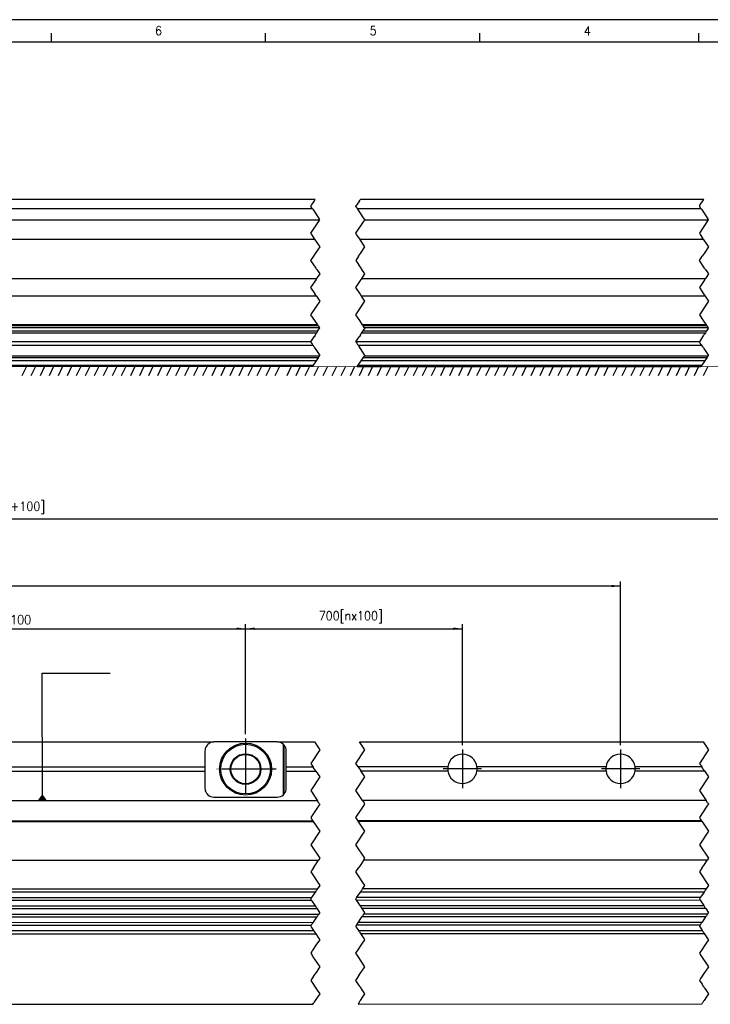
# Model space of a CAD drawing. Header units: millimetres. Extents: x -285 to 2369, y -217 to 203.
# Tile 10 of 20: x 12 to 164, y -15 to 203. Entities that reach past the tile are written whole.
import ezdxf

# ---------------------------------------------------------------- set-up
doc = ezdxf.new("R2010")
doc.units = ezdxf.units.MM
doc.linetypes.add('DOT_CENTER', pattern=[14, 12, -1, 0, -1])
doc.layers.add('1', color=7, linetype='Continuous')
doc.styles.add('CONVERTER_12', font='txt.shx', dxfattribs={"width": 0.9})
doc.dimstyles.new('ME10_DIM_12', dxfattribs={"dimtxt": 2, "dimasz": 2, "dimexe": 1, "dimexo": 1, "dimgap": 1, "dimtad": 1, "dimdsep": 46, "dimtxsty": 'CONVERTER_12', "dimsah": 1, "dimcen": 0.09, "dimclrd": 2, "dimclre": 2, "dimclrt": 2, "dimadec": 0, "dimazin": 0, "dimtfac": 1, "dimtdec": 4, "dimtix": 1, "dimtmove": 0, "dimatfit": 3, "dimfxl": 1, "dimtolj": 1, "dimtzin": 0, "dimarcsym": 0})
doc.dimstyles.new('ME10_DIM_13', dxfattribs={"dimtxt": 2, "dimasz": 2, "dimexe": 1, "dimexo": 1, "dimgap": 1, "dimtad": 1, "dimdsep": 46, "dimtxsty": 'CONVERTER_12', "dimsah": 1, "dimcen": 0.09, "dimclrd": 2, "dimclre": 2, "dimclrt": 2, "dimadec": 0, "dimazin": 0, "dimtfac": 1, "dimtdec": 4, "dimtix": 1, "dimtmove": 0, "dimatfit": 3, "dimfxl": 1, "dimtolj": 1, "dimtzin": 0, "dimarcsym": 0})
doc.dimstyles.new('ME10_DIM_14', dxfattribs={"dimtxt": 2, "dimasz": 2, "dimexe": 1, "dimexo": 1, "dimgap": 1, "dimtad": 1, "dimdec": 0, "dimdsep": 46, "dimtxsty": 'CONVERTER_12', "dimsah": 1, "dimcen": 0.09, "dimclrd": 2, "dimclre": 2, "dimclrt": 2, "dimadec": 0, "dimazin": 0, "dimtfac": 1, "dimtdec": 4, "dimtix": 1, "dimtmove": 0, "dimatfit": 3, "dimfxl": 1, "dimtolj": 1, "dimtzin": 0, "dimarcsym": 0})
doc.dimstyles.new('ME10_DIM_21', dxfattribs={"dimtxt": 2, "dimasz": 2, "dimexe": 1, "dimexo": 1, "dimgap": 1, "dimtad": 1, "dimdsep": 46, "dimtxsty": 'CONVERTER_12', "dimsah": 1, "dimcen": 0.09, "dimclrd": 2, "dimclre": 2, "dimclrt": 2, "dimadec": 0, "dimazin": 0, "dimtfac": 1, "dimtdec": 4, "dimtix": 1, "dimtmove": 0, "dimatfit": 3, "dimfxl": 1, "dimtolj": 1, "dimtzin": 0, "dimarcsym": 0})
doc.dimstyles.get("Standard").update_dxf_attribs({"dimtxt": 0.18, "dimasz": 0.18, "dimexe": 0.18, "dimexo": 0.0625, "dimgap": 0.09, "dimtad": 0, "dimtih": 1, "dimtoh": 1, "dimdec": 4, "dimzin": 0, "dimdsep": 46, "dimtxsty": 'Standard', "dimcen": 0.09, "dimadec": 0, "dimazin": 0, "dimtfac": 1, "dimtdec": 4, "dimtofl": 0, "dimtmove": 0, "dimatfit": 3, "dimfxl": 1, "dimtolj": 1, "dimtzin": 0, "dimarcsym": 0})

# ---------------------------------------------------------------- blocks, each defined once
blk = doc.blocks.new('Regla_G-1640-VS4__5', base_point=(-177.36, -20.29))
at = {"color": 7, "linetype": 'Continuous'}
for p, q in [((-31.4, 43.22), (54.6, 43.23)), ((68.6, 43.23), (54.6, 43.23)), ((68.6, 43.23), (76.85, 43.23)), ((70.12, 42.52), (69.96, 42.69)), ((69.96, 31.57), (69.96, 42.69)), ((70.12, 31.73), (70.12, 42.52)), ((86.82, 43.27), (162.87, 43.28)), ((52.6, 41.23), (52.6, 37.67)), ((70.6, 37.67), (70.6, 41.23)), ((52.6, 37.67), (-29.4, 37.66)), ((52.6, 37.67), (52.6, 36.79)), ((70.6, 36.79), (70.6, 37.67)), ((76.56, 37.67), (70.6, 37.67)), ((106.38, 37.72), (86.53, 37.71)), ((141.38, 37.72), (112.82, 37.72)), ((162.57, 37.72), (147.82, 37.72)), ((-29.4, 36.78), (52.6, 36.79)), ((52.6, 36.79), (52.6, 33.03)), ((70.6, 33.03), (70.6, 36.79)), ((70.6, 36.79), (77.15, 36.79)), ((87.12, 36.83), (106.38, 36.83)), ((112.82, 36.83), (141.38, 36.84)), ((147.82, 36.84), (163.16, 36.84)), ((54.6, 31.03), (68.6, 31.03)), ((69.96, 31.57), (70.12, 31.73)), ((77.52, 30.23), (-160.42, 30.21)), ((163.53, 30.28), (87.49, 30.27)), ((-160.42, 25.81), (76.46, 25.83)), ((-156.35, 25.63), (76.57, 25.65)), ((86.43, 25.87), (162.47, 25.88)), ((86.54, 25.69), (162.59, 25.7)), ((-162.92, 17.08), (77.74, 17.09)), ((87.77, 17.14), (163.81, 17.14)), ((77.46, 10.67), (-160.42, 10.66)), ((77, 9.99), (-160.42, 9.98)), ((-160.42, 8.83), (76.23, 8.84)), ((86.26, 8.89), (162.31, 8.89)), ((163.08, 10.04), (87.03, 10.04)), ((163.53, 10.72), (87.49, 10.72)), ((76.23, 8.16), (-160.42, 8.14)), ((-160.42, 6.99), (77, 7.01)), ((162.25, 8.21), (86.2, 8.2)), ((86.97, 7.05), (163.01, 7.06)), ((77.46, 6.33), (-160.42, 6.31)), ((-160.42, 5.16), (77.79, 5.18)), ((77.33, 4.49), (-160.42, 4.48)), ((163.41, 4.54), (87.36, 4.54)), ((163.47, 6.38), (87.43, 6.37)), ((87.82, 5.22), (163.87, 5.23)), ((-160.42, 3.33), (76.57, 3.34)), ((76.11, 2.66), (-160.42, 2.64)), ((162.19, 2.71), (86.14, 2.7)), ((86.6, 3.39), (162.65, 3.39)), ((-160.42, 1.49), (76.67, 1.51)), ((-160.42, 0.81), (77.12, 0.83)), ((86.64, 1.55), (162.68, 1.56)), ((87.09, 0.87), (163.13, 0.88)), ((-160.41, -14.79), (76.49, -14.77)), ((86.52, -14.73), (162.57, -14.72))]:
    blk.add_line(p, q, dxfattribs=at)
at = {"color": 2, "linetype": 'DOT_CENTER'}
for p, q in [((78.01, 41.5), (76.01, 38.5)), ((76.85, 43.23), (78.01, 41.5)), ((86.01, 38.5), (88.01, 41.5)), ((88.01, 41.5), (86.82, 43.27)), ((164.05, 41.5), (162.05, 38.5)), ((162.87, 43.28), (164.05, 41.5)), ((76.01, 38.5), (76.56, 37.67)), ((76.81, 37.3), (76.56, 37.67)), ((76.81, 37.3), (76.9, 37.16)), ((77.15, 36.79), (76.9, 37.16)), ((86.53, 37.71), (86.01, 38.5)), ((86.53, 37.71), (86.78, 37.34)), ((86.87, 37.2), (86.78, 37.34)), ((86.87, 37.2), (87.12, 36.83)), ((162.05, 38.5), (162.57, 37.72)), ((162.82, 37.35), (162.57, 37.72)), ((162.82, 37.35), (162.91, 37.21)), ((163.16, 36.84), (162.91, 37.21)), ((78.01, 35.5), (76.01, 32.5)), ((77.15, 36.79), (78.01, 35.5)), ((86.01, 32.5), (88.01, 35.5)), ((88.01, 35.5), (87.12, 36.83)), ((164.05, 35.5), (162.05, 32.5)), ((163.16, 36.84), (164.05, 35.5)), ((76.01, 32.5), (77.52, 30.23)), ((87.49, 30.27), (86.01, 32.5)), ((162.05, 32.5), (163.53, 30.28)), ((77.65, 28.96), (76.01, 26.5)), ((77.85, 29.73), (77.52, 30.23)), ((78.01, 29.5), (77.65, 28.96)), ((77.85, 29.73), (78.01, 29.5)), ((86.01, 26.5), (87.67, 29)), ((87.49, 30.27), (87.82, 29.77)), ((87.67, 29), (88.01, 29.5)), ((88.01, 29.5), (87.82, 29.77)), ((163.72, 29.01), (162.05, 26.5)), ((163.87, 29.78), (163.53, 30.28)), ((164.05, 29.5), (163.72, 29.01)), ((163.87, 29.78), (164.05, 29.5)), ((76.01, 26.5), (76.32, 26.03)), ((86.29, 26.07), (86.01, 26.5)), ((162.05, 26.5), (162.33, 26.08)), ((76.46, 25.83), (76.32, 26.03)), ((76.46, 25.83), (76.5, 25.76)), ((76.57, 25.65), (76.5, 25.76)), ((76.57, 25.65), (78.01, 23.5)), ((86.43, 25.87), (86.29, 26.07)), ((86.47, 25.8), (86.43, 25.87)), ((86.47, 25.8), (86.54, 25.69)), ((88.01, 23.5), (86.54, 25.69)), ((162.33, 26.08), (162.47, 25.88)), ((162.47, 25.88), (162.51, 25.81)), ((162.59, 25.7), (162.51, 25.81)), ((162.59, 25.7), (164.05, 23.5)), ((78.01, 23.5), (76.01, 20.5)), ((86.01, 20.5), (88.01, 23.5)), ((164.05, 23.5), (162.05, 20.5)), ((76.01, 20.5), (78.01, 17.5)), ((88.01, 17.5), (86.01, 20.5)), ((162.05, 20.5), (164.05, 17.5)), ((78.01, 17.5), (77.74, 17.09)), ((87.77, 17.14), (88.01, 17.5)), ((164.05, 17.5), (163.81, 17.14)), ((76.61, 15.41), (76.01, 14.5)), ((76.61, 15.41), (76.92, 15.87)), ((76.92, 15.87), (77.74, 17.09)), ((86.01, 14.5), (86.64, 15.45)), ((86.95, 15.92), (86.64, 15.45)), ((87.77, 17.14), (86.95, 15.92)), ((162.69, 15.46), (162.05, 14.5)), ((162.69, 15.46), (163, 15.92)), ((163, 15.92), (163.81, 17.14)), ((76.01, 14.5), (78.01, 11.5)), ((88.01, 11.5), (86.01, 14.5)), ((162.05, 14.5), (164.05, 11.5)), ((78.01, 11.5), (77.46, 10.67)), ((87.49, 10.72), (88.01, 11.5)), ((164.05, 11.5), (163.53, 10.72)), ((76.23, 8.84), (76.05, 8.57)), ((77, 9.99), (76.23, 8.84)), ((77.18, 10.26), (77, 9.99)), ((77.28, 10.4), (77.18, 10.26)), ((77.46, 10.67), (77.28, 10.4)), ((86.08, 8.62), (86.26, 8.89)), ((86.26, 8.89), (87.03, 10.04)), ((87.03, 10.04), (87.21, 10.31)), ((87.21, 10.31), (87.31, 10.45)), ((87.31, 10.45), (87.49, 10.72)), ((162.31, 8.89), (162.13, 8.62)), ((163.08, 10.04), (162.31, 8.89)), ((163.26, 10.31), (163.08, 10.04)), ((163.35, 10.45), (163.26, 10.31)), ((163.53, 10.72), (163.35, 10.45)), ((76.05, 8.57), (76.01, 8.5)), ((76.01, 8.5), (76.05, 8.43)), ((76.05, 8.43), (76.23, 8.16)), ((76.23, 8.16), (77, 7.01)), ((77, 7.01), (77.18, 6.74)), ((77.18, 6.74), (77.28, 6.6)), ((77.28, 6.6), (77.46, 6.33)), ((86.01, 8.5), (86.08, 8.62)), ((86.2, 8.2), (86.02, 8.47)), ((86.97, 7.05), (86.2, 8.2)), ((87.15, 6.78), (86.97, 7.05)), ((87.25, 6.64), (87.15, 6.78)), ((87.43, 6.37), (87.25, 6.64)), ((162.13, 8.62), (162.05, 8.5)), ((162.05, 8.5), (162.25, 8.21)), ((162.25, 8.21), (163.01, 7.06)), ((163.01, 7.06), (163.19, 6.79)), ((163.19, 6.79), (163.29, 6.65)), ((163.29, 6.65), (163.47, 6.38)), ((77.33, 4.49), (76.57, 3.34)), ((77.52, 4.76), (77.33, 4.49)), ((77.46, 6.33), (77.99, 5.52)), ((77.61, 4.9), (77.52, 4.76)), ((77.79, 5.18), (77.61, 4.9)), ((78.01, 5.5), (77.79, 5.18)), ((77.99, 5.52), (78.01, 5.5)), ((86.6, 3.39), (87.36, 4.54)), ((87.36, 4.54), (87.55, 4.81)), ((87.96, 5.57), (87.43, 6.37)), ((87.55, 4.81), (87.64, 4.95)), ((87.64, 4.95), (87.82, 5.22)), ((87.82, 5.22), (88.01, 5.5)), ((88.01, 5.5), (87.96, 5.57)), ((163.41, 4.54), (162.65, 3.39)), ((163.59, 4.81), (163.41, 4.54)), ((163.47, 6.38), (164, 5.57)), ((163.69, 4.95), (163.59, 4.81)), ((163.87, 5.23), (163.69, 4.95)), ((164.05, 5.5), (163.87, 5.23)), ((164, 5.57), (164.05, 5.5)), ((76.06, 2.58), (76.01, 2.5)), ((76.01, 2.5), (76.21, 2.19)), ((76.11, 2.66), (76.06, 2.58)), ((76.22, 2.83), (76.11, 2.66)), ((76.21, 2.19), (76.67, 1.51)), ((76.29, 2.93), (76.22, 2.83)), ((76.39, 3.07), (76.29, 2.93)), ((76.57, 3.34), (76.39, 3.07)), ((86.01, 2.5), (86.05, 2.56)), ((86.18, 2.24), (86.01, 2.5)), ((86.05, 2.56), (86.09, 2.63)), ((86.09, 2.63), (86.14, 2.7)), ((86.14, 2.7), (86.25, 2.87)), ((86.64, 1.55), (86.18, 2.24)), ((86.25, 2.87), (86.32, 2.97)), ((86.32, 2.97), (86.42, 3.12)), ((86.42, 3.12), (86.6, 3.39)), ((162.09, 2.56), (162.05, 2.5)), ((162.05, 2.5), (162.22, 2.24)), ((162.14, 2.63), (162.09, 2.56)), ((162.19, 2.71), (162.14, 2.63)), ((162.3, 2.88), (162.19, 2.71)), ((162.22, 2.24), (162.68, 1.56)), ((162.37, 2.98), (162.3, 2.88)), ((162.47, 3.12), (162.37, 2.98)), ((162.65, 3.39), (162.47, 3.12)), ((76.67, 1.51), (76.85, 1.24)), ((76.85, 1.24), (76.91, 1.14)), ((76.91, 1.14), (76.94, 1.1)), ((76.94, 1.1), (77.12, 0.83)), ((77.12, 0.83), (77.85, -0.27)), ((86.82, 1.28), (86.64, 1.55)), ((86.82, 1.28), (86.88, 1.19)), ((86.91, 1.14), (86.88, 1.19)), ((87.09, 0.87), (86.91, 1.14)), ((87.82, -0.22), (87.09, 0.87)), ((162.68, 1.56), (162.86, 1.29)), ((162.92, 1.19), (162.86, 1.29)), ((162.92, 1.19), (162.95, 1.15)), ((162.95, 1.15), (163.13, 0.88)), ((163.13, 0.88), (163.86, -0.22)), ((77.33, -1.51), (76.35, -2.99)), ((78.01, -0.5), (77.33, -1.51)), ((77.85, -0.27), (78.01, -0.5)), ((86.38, -2.94), (87.36, -1.47)), ((87.36, -1.47), (88.01, -0.5)), ((88.01, -0.5), (87.82, -0.22)), ((163.41, -1.46), (162.43, -2.94)), ((164.05, -0.5), (163.41, -1.46)), ((163.86, -0.22), (164.05, -0.5)), ((76.26, -3.12), (76.01, -3.5)), ((76.01, -3.5), (76.39, -4.07)), ((76.26, -3.12), (76.35, -2.99)), ((76.52, -4.27), (76.39, -4.07)), ((76.52, -4.27), (78.01, -6.5)), ((86.01, -3.5), (86.29, -3.07)), ((86.36, -4.03), (86.01, -3.5)), ((86.29, -3.07), (86.38, -2.94)), ((86.49, -4.23), (86.36, -4.03)), ((88.01, -6.5), (86.49, -4.23)), ((162.34, -3.07), (162.05, -3.5)), ((162.05, -3.5), (162.4, -4.02)), ((162.43, -2.94), (162.34, -3.07)), ((162.4, -4.02), (162.53, -4.22)), ((162.53, -4.22), (164.05, -6.5)), ((78.01, -6.5), (77.83, -6.77)), ((87.86, -6.73), (88.01, -6.5)), ((164.05, -6.5), (163.9, -6.72)), ((76.66, -8.53), (76.4, -8.91)), ((76.67, -8.5), (76.66, -8.53)), ((76.97, -8.05), (76.67, -8.5)), ((77.34, -7.51), (76.97, -8.05)), ((77.83, -6.77), (77.34, -7.51)), ((86.43, -8.86), (86.69, -8.48)), ((86.7, -8.45), (86.69, -8.48)), ((86.7, -8.45), (87, -8)), ((87, -8), (87.37, -7.46)), ((87.37, -7.46), (87.86, -6.73)), ((162.73, -8.48), (162.48, -8.86)), ((162.73, -8.48), (162.75, -8.45)), ((163.05, -8), (162.75, -8.45)), ((163.41, -7.46), (163.05, -8)), ((163.9, -6.72), (163.41, -7.46)), ((76.25, -9.13), (76.01, -9.5)), ((76.01, -9.5), (76.62, -10.42)), ((76.4, -8.91), (76.25, -9.13)), ((76.62, -10.42), (76.84, -10.75)), ((76.84, -10.75), (77.02, -11.01)), ((86.01, -9.5), (86.28, -9.09)), ((86.59, -10.38), (86.01, -9.5)), ((86.28, -9.09), (86.43, -8.86)), ((86.81, -10.71), (86.59, -10.38)), ((86.99, -10.97), (86.81, -10.71)), ((162.33, -9.08), (162.05, -9.5)), ((162.05, -9.5), (162.63, -10.37)), ((162.48, -8.86), (162.33, -9.08)), ((162.63, -10.37), (162.85, -10.7)), ((162.85, -10.7), (163.03, -10.96)), ((77.02, -11.01), (77.03, -11.04)), ((77.03, -11.04), (77.05, -11.07)), ((77.05, -11.07), (77.21, -11.3)), ((77.21, -11.3), (77.27, -11.39)), ((77.27, -11.39), (77.3, -11.45)), ((77.3, -11.45), (77.45, -11.66)), ((77.45, -11.66), (78.01, -12.5)), ((78.01, -12.5), (77.53, -13.22)), ((87, -10.99), (86.99, -10.97)), ((87.02, -11.02), (87, -10.99)), ((87.18, -11.25), (87.02, -11.02)), ((87.24, -11.35), (87.18, -11.25)), ((87.28, -11.4), (87.24, -11.35)), ((87.42, -11.61), (87.28, -11.4)), ((88.01, -12.5), (87.42, -11.61)), ((87.56, -13.17), (88.01, -12.5)), ((163.03, -10.96), (163.04, -10.99)), ((163.04, -10.99), (163.06, -11.02)), ((163.06, -11.02), (163.22, -11.25)), ((163.22, -11.25), (163.28, -11.34)), ((163.28, -11.34), (163.32, -11.4)), ((163.32, -11.4), (163.46, -11.61)), ((163.46, -11.61), (164.05, -12.5)), ((164.05, -12.5), (163.61, -13.17)), ((76.49, -14.77), (76.63, -14.57)), ((76.63, -14.57), (76.73, -14.42)), ((76.89, -14.17), (76.73, -14.42)), ((77.03, -13.97), (76.89, -14.17)), ((77.53, -13.22), (77.03, -13.97)), ((86.66, -14.53), (86.52, -14.73)), ((86.76, -14.37), (86.66, -14.53)), ((86.76, -14.37), (86.92, -14.13)), ((86.92, -14.13), (87.06, -13.93)), ((87.06, -13.93), (87.56, -13.17)), ((162.57, -14.72), (162.7, -14.52)), ((162.7, -14.52), (162.81, -14.37)), ((162.97, -14.12), (162.81, -14.37)), ((163.1, -13.92), (162.97, -14.12)), ((163.61, -13.17), (163.1, -13.92))]:
    blk.add_line(p, q, dxfattribs=at)
at = {"color": 7, "linetype": 'Continuous'}
for radius in [5.75, 5.5, 3.4, 3.25]:
    blk.add_circle((61.6, 37.23), radius, dxfattribs=at)
for centre, radius, start, end in [((54.6, 41.23), 2, 146.4466, 180.0039), ((54.6, 41.23), 2, 133.1086, 146.4466), ((54.6, 41.23), 2, 90.0039, 133.1086), ((68.6, 41.23), 2, 46.8992, 90.0039), ((68.6, 41.23), 2, 0.0039, 40.3188), ((109.6, 37.28), 3.25, 7.81, 172.1977), ((144.6, 37.28), 3.25, 7.81, 172.1977), ((109.6, 37.28), 3.25, 172.1977, 178.7572), ((109.6, 37.28), 3.25, 178.7572, 181.2506), ((109.6, 37.28), 3.25, 181.2506, 187.81), ((109.6, 37.28), 3.25, 1.2505, 7.81), ((109.6, 37.28), 3.25, 352.1977, 358.7572), ((109.6, 37.28), 3.25, 358.7572, 1.2505), ((144.6, 37.28), 3.25, 172.1977, 178.7572), ((144.6, 37.28), 3.25, 178.7572, 181.2506), ((144.6, 37.28), 3.25, 181.2506, 187.81), ((144.6, 37.28), 3.25, 1.2506, 7.81), ((144.6, 37.28), 3.25, 352.1977, 358.7572), ((144.6, 37.28), 3.25, 358.7572, 1.2506), ((109.6, 37.28), 3.25, 187.81, 352.1977), ((144.6, 37.28), 3.25, 187.81, 352.1977), ((54.6, 33.03), 2, 180.0039, 213.5612), ((68.6, 33.03), 2, 319.689, 0.0039), ((54.6, 33.03), 2, 213.5612, 226.8992), ((54.6, 33.03), 2, 226.8992, 270.0039), ((68.6, 33.03), 2, 270.0039, 313.1086)]:
    blk.add_arc(centre, radius, start, end, dxfattribs=at)
at = {"color": 2, "linetype": 'DOT_CENTER'}
blk.add_open_spline([(86.02, 8.47), (86.02, 8.48), (86.02, 8.49), (86.01, 8.5), (86.01, 8.5)], degree=3, dxfattribs=at)
at = {"layer": '1', "color": 2, "linetype": 'DOT_CENTER'}
for p, q in [((61.6, 43.98), (61.6, 30.48)), ((109.6, 41.53), (109.6, 33.03)), ((144.6, 41.53), (144.6, 33.03)), ((144.6, 41.53), (144.6, 33.03)), ((68.35, 37.23), (54.85, 37.23)), ((113.85, 37.28), (105.35, 37.28)), ((148.85, 37.28), (140.35, 37.28)), ((148.85, 37.28), (140.35, 37.28))]:
    blk.add_line(p, q, dxfattribs=at)
blk = doc.blocks.new('Regla_serie_G-1740-VS4__6', base_point=(-177.36, -41.79))
blk.add_blockref('Regla_G-1640-VS4__5', (-177.36, -20.29))
blk = doc.blocks.new('*D49')
at = {"layer": '1', "color": 2, "linetype": 'Continuous'}
for p, q in [((-138.4, 44.96), (-138.4, 78.72)), ((144.6, 42.53), (144.6, 78.72)), ((144.6, 77.72), (-138.4, 77.72))]:
    blk.add_line(p, q, dxfattribs=at)
at = {"layer": '1', "color": 2}
for points in [[(-136.4, 77.98), (-136.4, 77.46), (-138.4, 77.72)], [(142.6, 77.46), (142.6, 77.98), (144.6, 77.72)]]:
    blk.add_solid(points, dxfattribs=at)
at = {"layer": '1', "color": 2, "insert": (-17.13, 78.92), "char_height": 2, "attachment_point": 7, "rotation": 0.0001, "line_spacing_factor": 0.60024, "style": 'CONVERTER_12'}
blk.add_mtext('\\C2;\\C2;935\\C2;[CM/2+65]', dxfattribs=at)
blk = doc.blocks.new('*D50')
at = {"layer": '1', "color": 2, "linetype": 'Continuous'}
for p, q in [((61.6, 44.98), (61.6, 69.28)), ((61.6, 68.28), (109.6, 68.28)), ((109.6, 42.53), (109.6, 69.28))]:
    blk.add_line(p, q, dxfattribs=at)
at = {"layer": '1', "color": 2}
for points in [[(63.6, 68.54), (63.6, 68.02), (61.6, 68.28)], [(107.6, 68.02), (107.6, 68.54), (109.6, 68.28)]]:
    blk.add_solid(points, dxfattribs=at)
at = {"layer": '1', "color": 2, "insert": (77.8, 69.48), "char_height": 2, "attachment_point": 7, "rotation": 0.0001, "line_spacing_factor": 0.60024, "style": 'CONVERTER_12'}
blk.add_mtext('\\C2;\\C2;700\\C2;[nx100]', dxfattribs=at)
blk = doc.blocks.new('*D51')
at = {"layer": '1', "color": 2, "linetype": 'Continuous'}
for p, q in [((-162.92, 18.08), (-162.92, 93.48)), ((209.11, 92.48), (-162.92, 92.48)), ((209.11, 16.86), (209.11, 93.48))]:
    blk.add_line(p, q, dxfattribs=at)
at = {"layer": '1', "color": 2}
for points in [[(-160.92, 92.74), (-160.92, 92.22), (-162.92, 92.48)], [(207.11, 92.22), (207.11, 92.74), (209.11, 92.48)]]:
    blk.add_solid(points, dxfattribs=at)
at = {"layer": '1', "color": 2, "insert": (-1.2, 93.68), "char_height": 2, "attachment_point": 7, "rotation": 0.0001, "line_spacing_factor": 0.60024, "style": 'CONVERTER_12'}
blk.add_mtext('\\C2;\\C2;1840\\C2;[CM+100]', dxfattribs=at)
blk = doc.blocks.new('*D58')
at = {"layer": '1', "color": 2, "linetype": 'Continuous'}
for p, q in [((-38.4, 44.97), (-38.4, 69.28)), ((-38.4, 68.28), (61.6, 68.28)), ((61.6, 44.98), (61.6, 69.28))]:
    blk.add_line(p, q, dxfattribs=at)
at = {"layer": '1', "color": 2}
for points in [[(-36.4, 68.55), (-36.4, 68.02), (-38.4, 68.28)], [(59.6, 68.02), (59.6, 68.55), (61.6, 68.28)]]:
    blk.add_solid(points, dxfattribs=at)
at = {"layer": '1', "color": 2, "insert": (9.5, 69.28), "char_height": 2, "attachment_point": 7, "rotation": 0.0001, "line_spacing_factor": 0.60024, "style": 'CONVERTER_12'}
blk.add_mtext('100', dxfattribs=at)
blk = doc.blocks.new('Regla_G-1640-VS4__13', base_point=(-177.36, 126.24))
at = {"color": 7, "linetype": 'Continuous'}
for p, q in [((77.01, 163.24), (-75.54, 163.24)), ((-59.91, 161.24), (76.34, 161.24)), ((86.34, 161.24), (162.38, 161.24)), ((163.05, 163.24), (87.01, 163.24)), ((-59.91, 158.72), (77.99, 158.72)), ((87.99, 158.72), (164.04, 158.72)), ((-59.91, 154.44), (76.87, 154.44)), ((86.87, 154.44), (162.92, 154.44)), ((-50.17, 145.74), (77.34, 145.74)), ((87.34, 145.74), (163.39, 145.74)), ((77.29, 141.82), (-50.17, 141.82)), ((163.33, 141.82), (87.29, 141.82)), ((77.49, 135.52), (-63.92, 135.52)), ((77.63, 135.3), (-63.92, 135.3)), ((77.66, 135.26), (-63.92, 135.26)), ((163.53, 135.52), (87.49, 135.52)), ((163.68, 135.3), (87.63, 135.3)), ((163.7, 135.26), (87.66, 135.26)), ((-63.92, 134.92), (77.88, 134.92)), ((-63.92, 134.13), (77.61, 134.13)), ((-63.92, 133.74), (77.35, 133.74)), ((87.35, 133.74), (163.39, 133.74)), ((87.61, 134.13), (163.65, 134.13)), ((87.88, 134.92), (163.93, 134.92)), ((76, 131.74), (-63.92, 131.74)), ((-63.92, 130.96), (76.52, 130.96)), ((162.05, 131.74), (86.01, 131.74)), ((86.52, 130.96), (162.57, 130.96)), ((-64.74, 128.66), (77.96, 128.66)), ((87.96, 128.66), (164, 128.66)), ((77.21, 127.54), (-162.9, 127.54)), ((-162.9, 126.54), (76.54, 126.54)), ((-75.54, 128.24), (77.68, 128.25)), ((86.54, 126.54), (162.58, 126.54)), ((163.25, 127.54), (87.21, 127.54)), ((87.68, 128.25), (163.73, 128.25)), ((76.34, 126.24), (-162.9, 126.24)), ((86.34, 126.24), (162.38, 126.24))]:
    blk.add_line(p, q, dxfattribs=at)
at = {"color": 2, "linetype": 'DOT_CENTER'}
for p, q in [((76.03, 161.78), (76.01, 161.74)), ((76.01, 161.74), (76.14, 161.53)), ((76.03, 161.78), (76.15, 161.95)), ((76.16, 161.5), (76.14, 161.53)), ((76.81, 162.94), (76.15, 161.95)), ((76.21, 161.44), (76.16, 161.5)), ((76.34, 161.24), (76.21, 161.44)), ((76.34, 161.24), (76.47, 161.04)), ((76.83, 162.97), (76.81, 162.94)), ((76.87, 163.04), (76.83, 162.97)), ((77.01, 163.24), (76.87, 163.04)), ((86.01, 161.74), (86.03, 161.78)), ((86.14, 161.53), (86.01, 161.74)), ((86.15, 161.95), (86.03, 161.78)), ((86.14, 161.53), (86.16, 161.5)), ((86.81, 162.94), (86.15, 161.95)), ((86.16, 161.5), (86.21, 161.44)), ((86.21, 161.44), (86.34, 161.24)), ((86.47, 161.04), (86.34, 161.24)), ((86.81, 162.94), (86.83, 162.97)), ((86.83, 162.97), (86.87, 163.04)), ((87.01, 163.24), (86.87, 163.04)), ((162.08, 161.78), (162.05, 161.74)), ((162.05, 161.74), (162.19, 161.53)), ((162.08, 161.78), (162.19, 161.95)), ((162.19, 161.95), (162.85, 162.94)), ((162.21, 161.5), (162.19, 161.53)), ((162.25, 161.44), (162.21, 161.5)), ((162.38, 161.24), (162.25, 161.44)), ((162.38, 161.24), (162.52, 161.04)), ((162.87, 162.97), (162.85, 162.94)), ((162.92, 163.04), (162.87, 162.97)), ((162.92, 163.04), (163.05, 163.24)), ((76.47, 161.04), (77.89, 158.92)), ((87.89, 158.92), (86.47, 161.04)), ((162.52, 161.04), (163.93, 158.92)), ((77.84, 158.48), (76.01, 155.74)), ((77.87, 158.54), (77.84, 158.48)), ((77.99, 158.72), (77.87, 158.54)), ((77.99, 158.72), (77.89, 158.92)), ((86.01, 155.74), (87.84, 158.48)), ((87.84, 158.48), (87.87, 158.54)), ((87.99, 158.72), (87.87, 158.54)), ((87.89, 158.92), (87.99, 158.72)), ((163.88, 158.48), (162.05, 155.74)), ((163.92, 158.54), (163.88, 158.48)), ((163.92, 158.54), (164.04, 158.72)), ((164.04, 158.72), (163.93, 158.92)), ((76.01, 155.74), (76.19, 155.47)), ((76.19, 155.47), (76.74, 154.64)), ((76.87, 154.44), (76.74, 154.64)), ((86.19, 155.47), (86.01, 155.74)), ((86.74, 154.64), (86.19, 155.47)), ((86.74, 154.64), (86.87, 154.44)), ((162.05, 155.74), (162.23, 155.47)), ((162.23, 155.47), (162.78, 154.64)), ((162.92, 154.44), (162.78, 154.64)), ((76.87, 154.44), (77.01, 154.24)), ((77.01, 154.24), (78.01, 152.74)), ((78.01, 152.74), (77.04, 151.28)), ((87.01, 154.24), (86.87, 154.44)), ((88.01, 152.74), (87.01, 154.24)), ((87.04, 151.28), (88.01, 152.74)), ((162.92, 154.44), (163.05, 154.24)), ((163.05, 154.24), (164.05, 152.74)), ((164.05, 152.74), (163.08, 151.28)), ((76.63, 150.68), (76.01, 149.74)), ((77.04, 151.28), (76.63, 150.68)), ((86.63, 150.68), (86.01, 149.74)), ((86.63, 150.68), (87.04, 151.28)), ((162.05, 149.74), (162.68, 150.68)), ((163.08, 151.28), (162.68, 150.68)), ((76.01, 149.74), (77.15, 148.03)), ((86.01, 149.74), (87.15, 148.03)), ((163.19, 148.03), (162.05, 149.74)), ((77.15, 148.03), (77.22, 147.91)), ((77.22, 147.91), (77.25, 147.87)), ((77.25, 147.87), (77.3, 147.79)), ((77.3, 147.79), (77.35, 147.71)), ((77.47, 145.94), (77.34, 145.74)), ((77.35, 147.71), (78.01, 146.74)), ((78.01, 146.74), (77.47, 145.94)), ((87.15, 148.03), (87.22, 147.91)), ((87.25, 147.87), (87.22, 147.91)), ((87.31, 147.78), (87.25, 147.87)), ((87.35, 147.71), (87.31, 147.78)), ((87.34, 145.74), (87.47, 145.94)), ((88.01, 146.74), (87.35, 147.71)), ((87.47, 145.94), (88.01, 146.74)), ((163.27, 147.91), (163.19, 148.03)), ((163.27, 147.91), (163.29, 147.87)), ((163.29, 147.87), (163.35, 147.78)), ((163.35, 147.78), (163.4, 147.71)), ((163.52, 145.94), (163.39, 145.74)), ((163.4, 147.71), (164.05, 146.74)), ((164.05, 146.74), (163.52, 145.94)), ((77.21, 145.54), (76.01, 143.74)), ((76.01, 143.74), (76.95, 142.32)), ((77.34, 145.74), (77.21, 145.54)), ((86.01, 143.74), (87.21, 145.54)), ((86.95, 142.32), (86.01, 143.74)), ((87.34, 145.74), (87.21, 145.54)), ((163.25, 145.54), (162.05, 143.74)), ((162.05, 143.74), (163, 142.32)), ((163.25, 145.54), (163.39, 145.74)), ((77.29, 141.82), (76.95, 142.32)), ((77.29, 141.82), (78.01, 140.74)), ((87.29, 141.82), (86.95, 142.32)), ((88.01, 140.74), (87.29, 141.82)), ((163, 142.32), (163.33, 141.82)), ((163.33, 141.82), (164.05, 140.74)), ((78.01, 140.74), (76.01, 137.74)), ((86.01, 137.74), (88.01, 140.74)), ((164.05, 140.74), (162.05, 137.74)), ((76.01, 137.74), (76.87, 136.45)), ((86.87, 136.45), (86.01, 137.74)), ((162.05, 137.74), (162.91, 136.45)), ((76.87, 136.45), (77.49, 135.52)), ((77.49, 135.52), (77.63, 135.3)), ((77.66, 135.26), (77.63, 135.3)), ((77.66, 135.26), (77.88, 134.92)), ((87.49, 135.52), (86.87, 136.45)), ((87.49, 135.52), (87.63, 135.3)), ((87.63, 135.3), (87.66, 135.26)), ((87.88, 134.92), (87.66, 135.26)), ((162.91, 136.45), (163.53, 135.52)), ((163.68, 135.3), (163.53, 135.52)), ((163.7, 135.26), (163.68, 135.3)), ((163.7, 135.26), (163.93, 134.92)), ((76.76, 132.87), (76.74, 132.84)), ((77.01, 133.24), (76.76, 132.87)), ((77.08, 133.35), (77.01, 133.24)), ((77.19, 133.52), (77.08, 133.35)), ((77.35, 133.74), (77.19, 133.52)), ((77.61, 134.13), (77.35, 133.74)), ((77.61, 134.13), (77.85, 134.51)), ((77.85, 134.51), (78.01, 134.74)), ((78.01, 134.74), (77.88, 134.92)), ((86.74, 132.84), (86.76, 132.87)), ((87.01, 133.24), (86.76, 132.87)), ((87.01, 133.24), (87.08, 133.35)), ((87.08, 133.35), (87.19, 133.52)), ((87.19, 133.52), (87.35, 133.74)), ((87.35, 133.74), (87.61, 134.13)), ((87.61, 134.13), (87.85, 134.51)), ((88.01, 134.74), (87.85, 134.51)), ((87.88, 134.92), (88.01, 134.74)), ((162.8, 132.87), (162.78, 132.84)), ((162.8, 132.87), (163.05, 133.24)), ((163.12, 133.35), (163.05, 133.24)), ((163.24, 133.52), (163.12, 133.35)), ((163.39, 133.74), (163.24, 133.52)), ((163.65, 134.13), (163.39, 133.74)), ((163.9, 134.51), (163.65, 134.13)), ((163.9, 134.51), (164.05, 134.74)), ((164.05, 134.74), (163.93, 134.92)), ((76.74, 132.84), (76, 131.74)), ((76, 131.74), (76.21, 131.44)), ((76.21, 131.44), (76.39, 131.16)), ((76.52, 130.96), (76.39, 131.16)), ((76.61, 130.84), (76.52, 130.96)), ((76.82, 130.52), (76.61, 130.84)), ((86.01, 131.74), (86.74, 132.84)), ((86.01, 131.74), (86.21, 131.44)), ((86.21, 131.44), (86.39, 131.16)), ((86.39, 131.16), (86.52, 130.96)), ((86.52, 130.96), (86.61, 130.84)), ((86.61, 130.84), (86.82, 130.52)), ((162.78, 132.84), (162.05, 131.74)), ((162.25, 131.44), (162.05, 131.74)), ((162.43, 131.16), (162.25, 131.44)), ((162.57, 130.96), (162.43, 131.16)), ((162.65, 130.84), (162.57, 130.96)), ((162.87, 130.52), (162.65, 130.84)), ((76.82, 130.52), (77.16, 130.01)), ((77.16, 130.01), (78.01, 128.74)), ((77.82, 128.46), (77.96, 128.66)), ((78.01, 128.74), (77.96, 128.66)), ((87.16, 130.01), (86.82, 130.52)), ((88.01, 128.74), (87.16, 130.01)), ((87.96, 128.66), (87.82, 128.46)), ((87.96, 128.66), (88.01, 128.74)), ((162.87, 130.52), (163.2, 130.01)), ((163.2, 130.01), (164.05, 128.74)), ((163.87, 128.46), (164, 128.66)), ((164.05, 128.74), (164, 128.66)), ((76.54, 126.54), (76.34, 126.24)), ((77.21, 127.54), (76.54, 126.54)), ((77.64, 128.19), (77.21, 127.54)), ((77.68, 128.25), (77.64, 128.19)), ((77.82, 128.46), (77.68, 128.25)), ((86.34, 126.24), (86.54, 126.54)), ((86.54, 126.54), (87.21, 127.54)), ((87.21, 127.54), (87.64, 128.19)), ((87.64, 128.19), (87.68, 128.25)), ((87.68, 128.25), (87.82, 128.46)), ((162.58, 126.54), (162.38, 126.24)), ((163.25, 127.54), (162.58, 126.54)), ((163.69, 128.19), (163.25, 127.54)), ((163.73, 128.25), (163.69, 128.19)), ((163.87, 128.46), (163.73, 128.25))]:
    blk.add_line(p, q, dxfattribs=at)
blk = doc.blocks.new('Regla_serie_G-1740-VS4__15', base_point=(-177.36, 126.24))
blk.add_blockref('Regla_G-1640-VS4__13', (-177.36, 126.24))
blk = doc.blocks.new('E', base_point=(7, 145.236))
at = {"layer": '1', "color": 7, "linetype": 'Continuous'}
for p, q in [((13.1, 126.236), (12.1, 124.236)), ((15.1, 126.236), (14.1, 124.236)), ((17.1, 126.236), (16.1, 124.236)), ((19.1, 126.236), (18.1, 124.236)), ((21.1, 126.236), (20.1, 124.236)), ((23.1, 126.236), (22.1, 124.236)), ((25.1, 126.236), (24.1, 124.236)), ((27.1, 126.236), (26.1, 124.236)), ((29.1, 126.236), (28.1, 124.236)), ((31.1, 126.236), (30.1, 124.236)), ((33.1, 126.236), (32.1, 124.236)), ((35.1, 126.236), (34.1, 124.236)), ((37.1, 126.236), (36.1, 124.236)), ((39.1, 126.236), (38.1, 124.236)), ((41.1, 126.236), (40.1, 124.236)), ((43.1, 126.236), (42.1, 124.236)), ((45.1, 126.236), (44.1, 124.236)), ((47.1, 126.236), (46.1, 124.236)), ((49.1, 126.236), (48.1, 124.236)), ((51.1, 126.236), (50.1, 124.236)), ((53.1, 126.236), (52.1, 124.236)), ((55.1, 126.236), (54.1, 124.236)), ((57.1, 126.236), (56.1, 124.236)), ((59.1, 126.236), (58.1, 124.236)), ((61.1, 126.236), (60.1, 124.236)), ((63.1, 126.236), (62.1, 124.236)), ((65.1, 126.236), (64.1, 124.236)), ((67.1, 126.236), (66.1, 124.236)), ((69.1, 126.236), (68.1, 124.236)), ((71.718, 126.236), (70.718, 124.236)), ((73.718, 126.236), (72.718, 124.236)), ((75.718, 126.236), (74.718, 124.236)), ((77.718, 126.236), (76.718, 124.236)), ((79.718, 126.236), (78.718, 124.236)), ((81.718, 126.236), (80.718, 124.236)), ((83.718, 126.236), (82.718, 124.236)), ((85.718, 126.236), (84.718, 124.236)), ((87.718, 126.236), (86.718, 124.236)), ((89.718, 126.236), (88.718, 124.236)), ((91.718, 126.236), (90.718, 124.236)), ((93.718, 126.236), (92.718, 124.236)), ((95.718, 126.236), (94.718, 124.236)), ((97.718, 126.236), (96.718, 124.236)), ((99.718, 126.236), (98.718, 124.236)), ((101.718, 126.236), (100.718, 124.236)), ((103.718, 126.236), (102.718, 124.236)), ((105.718, 126.236), (104.718, 124.236)), ((107.718, 126.236), (106.718, 124.236)), ((109.718, 126.236), (108.718, 124.236)), ((111.718, 126.236), (110.718, 124.236)), ((113.718, 126.236), (112.718, 124.236)), ((115.718, 126.236), (114.718, 124.236)), ((117.718, 126.236), (116.718, 124.236)), ((119.718, 126.236), (118.718, 124.236)), ((121.718, 126.236), (120.718, 124.236)), ((123.718, 126.236), (122.718, 124.236)), ((125.718, 126.236), (124.718, 124.236)), ((127.718, 126.236), (126.718, 124.236)), ((129.718, 126.236), (128.718, 124.236)), ((131.718, 126.236), (130.718, 124.236)), ((133.718, 126.236), (132.718, 124.236)), ((135.891, 126.236), (134.891, 124.236)), ((137.891, 126.236), (136.891, 124.236)), ((139.891, 126.236), (138.891, 124.236)), ((141.891, 126.236), (140.891, 124.236)), ((143.891, 126.236), (142.891, 124.236)), ((145.891, 126.236), (144.891, 124.236)), ((147.891, 126.236), (146.891, 124.236)), ((149.891, 126.236), (148.891, 124.236)), ((151.891, 126.236), (150.891, 124.236)), ((153.891, 126.236), (152.891, 124.236)), ((155.891, 126.236), (154.891, 124.236)), ((157.891, 126.236), (156.891, 124.236)), ((159.891, 126.236), (158.891, 124.236)), ((161.891, 126.236), (160.891, 124.236)), ((163.891, 126.236), (162.891, 124.236))]:
    blk.add_line(p, q, dxfattribs=at)
at = {"layer": '1', "color": 7, "linetype": 'Continuous', "const_width": 0.1}
blk.add_lwpolyline([(-204.216, 126.236), (249.891, 126.236)], dxfattribs=at)
blk.add_blockref('Regla_serie_G-1740-VS4__15', (-177.365, 126.236))
blk = doc.blocks.new('Marco_a2', base_point=(304.21, -212.02))
at = {"layer": '1', "color": 2, "linetype": 'Continuous'}
for p, q in [((309.21, 202.98), (-284.79, 202.98)), ((18.61, 197.98), (18.61, 199.98)), ((66.03, 197.98), (66.03, 199.98)), ((113.44, 197.98), (113.44, 199.98)), ((161.96, 197.98), (161.96, 199.98))]:
    blk.add_line(p, q, dxfattribs=at)
at = {"layer": '1', "color": 7, "linetype": 'Continuous'}
blk.add_line((304.21, 197.98), (-264.79, 197.98), dxfattribs=at)
at = {"layer": '1', "color": 2, "char_height": 2, "attachment_point": 4, "line_spacing_factor": 1.20048, "style": 'CONVERTER_12'}
for s, insert in [('6', (41.57, 200.54)), ('5', (89.07, 200.54)), ('4', (136.49, 200.47))]:
    blk.add_mtext(s, dxfattribs=dict(at, insert=insert))
blk = doc.blocks.new('Top', base_point=(304.21, -212.02))
blk.add_blockref('Marco_a2', (304.21, -212.02))
blk = doc.blocks.new('A', base_point=(7, 1))
at = {"layer": '1', "color": 7, "linetype": 'Continuous'}
blk.add_line((77.521, 30.229), (-160.518, 30.213), dxfattribs=at)
at = {"layer": '1', "color": 2}
blk.add_solid([(16.614, 31.725), (15.554, 30.225), (17.675, 30.225)], dxfattribs=at)
blk.add_blockref('Regla_serie_G-1740-VS4__6', (-177.36, -41.787))
at = {"layer": '1'}
for base, p1, p2, text, dimstyle, override, picture, middle in [((209.115, 92.48), (-162.917, 17.081), (209.115, 15.862), '<>[CM+100]', 'ME10_DIM_14', {"dimpost": '<>[CM+100]'}, '*D51', (8.099, 94.68)), ((144.598, 77.721), (-138.402, 43.964), (144.598, 41.527), '<>[CM/2+65]', 'ME10_DIM_12', {"dimpost": '<>[CM/2+65]'}, '*D49', (-7.431, 79.921)), ((61.598, 68.281), (109.598, 41.525), (61.598, 43.978), '<>[nx100]', 'ME10_DIM_13', {"dimpost": '<>[nx100]'}, '*D50', (85.598, 70.481))]:
    dim = blk.add_linear_dim(base=base, p1=p1, p2=p2, text=text, dimstyle=dimstyle, override=override, dxfattribs=at)
    dim.commit()
    dim.dimension.update_dxf_attribs({"geometry": picture, "text_midpoint": middle, "text_rotation": 0.00014})
dim = blk.add_linear_dim(base=(-38.402, 68.285), p1=(61.598, 43.978), p2=(-38.402, 43.971), dimstyle='ME10_DIM_21', dxfattribs=at)
dim.commit()
dim.dimension.update_dxf_attribs({"geometry": '*D58', "text_midpoint": (11.598, 70.285), "text_rotation": 0.00014})
at = {"layer": '1', "color": 2, "linetype": 'Continuous', "has_arrowhead": 0}
blk.add_leader([(16.615, 30.225), (16.613, 58.466), (31.613, 58.466)], dimstyle='Standard', dxfattribs=at)

msp = doc.modelspace()

# ---------------------------------------------------------------- block references
for name, p in [('Top', (304.21, -212.02)), ('E', (7, 145.24)), ('A', (7, 1))]:
    msp.add_blockref(name, p)

doc.saveas('drawing.dxf')
